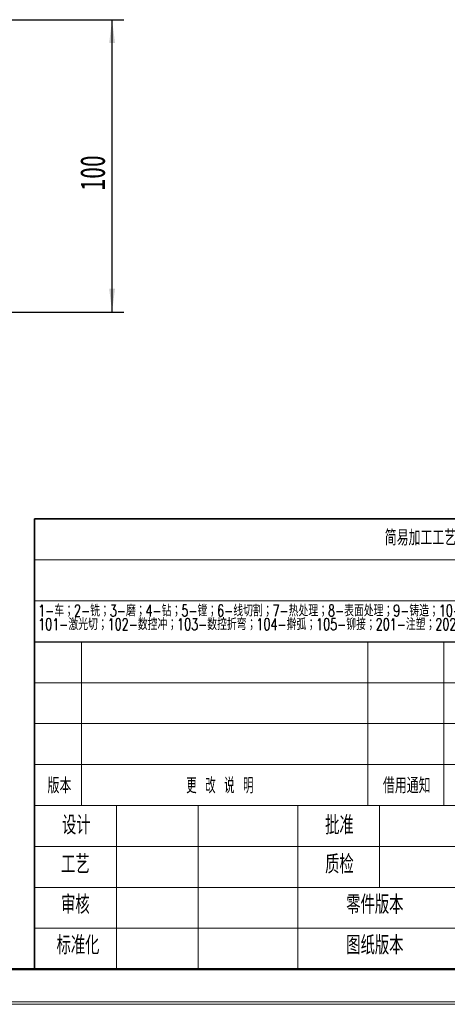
# Model space of a CAD drawing. Header units: millimetres. Extents: x 0 to 420, y 0 to 297.
# Tile 58 of 126: x 231 to 305, y 0 to 168. Entities that reach past the tile are written whole.
import ezdxf

# ---------------------------------------------------------------- set-up
doc = ezdxf.new("R2010")
doc.units = ezdxf.units.MM
doc.layers.add('标注层', color=150, linetype='Continuous')
doc.styles.add('SLDTEXTSTYLE0', font='TXT', dxfattribs={"width": 0.7, "bigfont": 'bigfont'})
doc.styles.add('SLDTEXTSTYLE1', font='TXT', dxfattribs={"width": 0.614286, "bigfont": 'bigfont'})
doc.styles.add('SLDTEXTSTYLE2', font='TXT', dxfattribs={"width": 0.7})
doc.dimstyles.new('SLDDIMSTYLE0', dxfattribs={"dimtxt": 4.850694, "dimasz": 4, "dimexe": 0, "dimexo": 0.0625, "dimgap": 1.212674, "dimtad": 2, "dimlfac": 2, "dimrnd": 1e-09, "dimzin": 12, "dimdsep": 46, "dimtxsty": 'SLDTEXTSTYLE2', "dimsah": 1, "dimcen": 0.09, "dimadec": 0, "dimazin": 3, "dimtfac": 1, "dimtdec": 3, "dimtofl": 0, "dimtmove": 0, "dimatfit": 3, "dimfxl": 1, "dimfrac": 2, "dimtolj": 1, "dimtzin": 12, "dimarcsym": 0})

# ---------------------------------------------------------------- blocks, each defined once
blk = doc.blocks.new('SW_NOTE_3')
at = {"color": 0, "linetype": 'Continuous', "lineweight": 0, "char_height": 2, "attachment_point": 1, "style": 'SLDTEXTSTYLE0'}
for s, insert in [('1-车；2-铣；3-磨；4-钻；5-镗；6-线切割；7-热处理；8-表面处理；9-铸造；10-焊接；11-放电', (0, 2.58)), ('101-激光切；102-数控冲；103-数控折弯；104-擀弧；105-铆接；201-注塑；202-激光打印；203-挤出打印； 999-其余中文描述', (0, 0.25))]:
    blk.add_mtext(s, dxfattribs=dict(at, insert=insert))
blk = doc.blocks.new('_D_6')
at = {"layer": '标注层'}
for p, q in [((228.9, 168.38), (249.25, 168.38)), ((247.25, 118.38), (247.25, 168.38)), ((228.9, 118.38), (249.25, 118.38))]:
    blk.add_line(p, q, dxfattribs=at)
for points in [[(247.25, 168.38), (246.75, 164.38), (247.75, 164.38)], [(247.25, 118.38), (247.75, 122.38), (246.75, 122.38)]]:
    blk.add_solid(points, dxfattribs=at)
at = {"layer": '标注层', "insert": (241.79, 139.15), "char_height": 4.233, "attachment_point": 1, "rotation": 90, "style": 'SLDTEXTSTYLE2'}
blk.add_mtext('100', dxfattribs=at)

msp = doc.modelspace()

# ---------------------------------------------------------------- linework, layer by layer
at = {"color": 7, "linetype": 'Continuous', "lineweight": 35}
for p, q in [((233.9959, 61.9894), (233.9959, 82.9894)), ((233.9959, 82.9894), (413.9959, 82.9894)), ((233.9959, 61.9894), (233.9959, 5.9894)), ((413.9959, 5.9894), (233.9959, 5.9894))]:
    msp.add_line(p, q, dxfattribs=at)
at = {"color": 7, "linetype": 'Continuous', "lineweight": 18}
for p, q in [((233.9959, 75.9894), (413.9959, 75.9894)), ((367.9959, 68.9894), (233.9959, 68.9894)), ((241.9959, 33.9894), (241.9959, 61.9894)), ((290.9959, 33.9894), (290.9959, 61.9894)), ((303.9959, 33.9894), (303.9959, 61.9894)), ((323.9959, 54.9894), (233.9959, 54.9894)), ((323.9959, 47.9894), (233.9959, 47.9894)), ((323.9959, 40.9894), (233.9959, 40.9894)), ((367.9959, 33.9894), (233.9959, 33.9894)), ((247.9959, 5.9894), (247.9959, 33.9894)), ((261.9959, 5.9894), (261.9959, 33.9894)), ((278.9959, 5.9894), (278.9959, 33.9894)), ((292.9959, 19.9894), (292.9959, 33.9894)), ((323.9959, 26.9894), (233.9959, 26.9894)), ((323.9959, 19.9894), (233.9959, 19.9894)), ((323.9959, 12.9894), (233.9959, 12.9894)), ((-0.0005, 0.3966), (419.993, 0.3966)), ((209.9959, -0.0106), (419.9959, -0.0106))]:
    msp.add_line(p, q, dxfattribs=at)
at = {"color": 7, "linetype": 'Continuous', "lineweight": 25}
msp.add_line((233.9959, 61.9894), (413.9959, 61.9894), dxfattribs=at)
at = {"color": 7, "linetype": 'Continuous', "lineweight": 50}
for p in [(23.9959, 5.9894), (233.9959, 5.9894)]:
    msp.add_line(p, (413.9959, 5.9894), dxfattribs=at)

# ---------------------------------------------------------------- block references
at = {"color": 7, "linetype": 'Continuous', "lineweight": 0}
msp.add_blockref('SW_NOTE_3', (234.6133, 65.7451), dxfattribs=at)

# ---------------------------------------------------------------- texts
at = {"color": 7, "linetype": 'Continuous', "lineweight": 0, "attachment_point": 2}
for s, insert, char_height, style in [('简易加工工艺路线', (302.025, 81.1045), 2.64583, 'SLDTEXTSTYLE0'), ('版本', (238.2514, 38.7168), 2.64583, 'SLDTEXTSTYLE0'), ('更 改 说 明', (265.677, 38.7168), 2.64583, 'SLDTEXTSTYLE1'), ('借用通知', (297.6411, 38.7168), 2.64583, 'SLDTEXTSTYLE0'), ('设计', (241.1282, 32.2181), 3.175, 'SLDTEXTSTYLE0'), ('批准', (286.1282, 32.2181), 3.175, 'SLDTEXTSTYLE0'), ('工艺', (240.9685, 25.5203), 3.175, 'SLDTEXTSTYLE0'), ('质检', (286.1282, 25.5203), 3.175, 'SLDTEXTSTYLE0'), ('审核', (240.9685, 18.6344), 3.175, 'SLDTEXTSTYLE0'), ('零件版本', (292.1854, 18.6344), 3.175, 'SLDTEXTSTYLE0'), ('标准化', (241.4127, 11.6837), 3.175, 'SLDTEXTSTYLE0'), ('图纸版本', (292.1854, 11.6837), 3.175, 'SLDTEXTSTYLE0')]:
    msp.add_mtext(s, dxfattribs=dict(at, insert=insert, char_height=char_height, style=style))

# ---------------------------------------------------------------- dimensions: what is measured, and where the dimension line sits
at = {"layer": '标注层'}
dim = msp.add_linear_dim(base=(247.2516, 168.3818), p1=(228.9019, 118.3818), p2=(228.9019, 168.3818), angle=90, dimstyle='SLDDIMSTYLE0', dxfattribs=at)
dim.commit()
dim.dimension.update_dxf_attribs({"geometry": '_D_6', "text_midpoint": (247.2516, 143.3818), "dimtype": 160})

doc.saveas('drawing.dxf')
